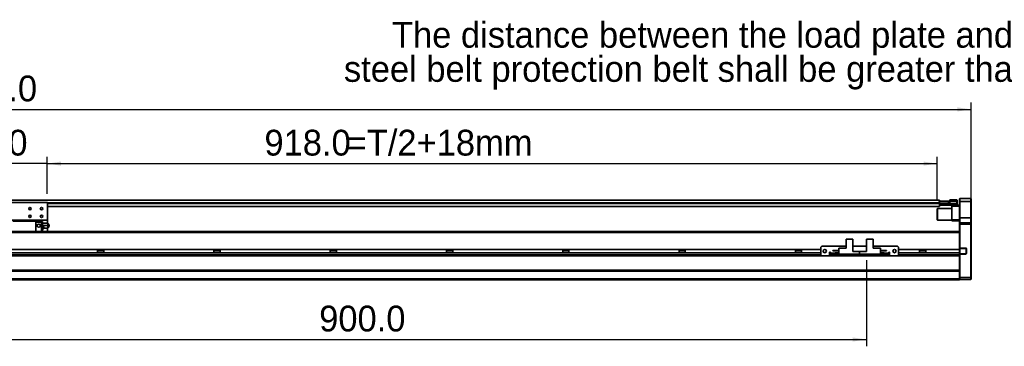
# Model space of a CAD drawing. Header units: millimetres. Extents: x 35 to 2905, y 35 to 2044.
# Tile 5 of 7: x 1277 to 2293, y 981 to 1318. Entities that reach past the tile are written whole.
import ezdxf

# ---------------------------------------------------------------- set-up
doc = ezdxf.new("R2010")
doc.units = ezdxf.units.MM
doc.header["$LTSCALE"] = 7
doc.layers.add('黑色实线', color=7, linetype='Continuous')
doc.styles.add('SLDTEXTSTYLE8', font='txt')
doc.dimstyles.new('SLDDIMSTYLE0', dxfattribs={"dimtxt": 26.6, "dimasz": 14, "dimexe": 0, "dimexo": 0.0625, "dimgap": 6.65, "dimtad": 2, "dimdec": 1, "dimrnd": 1e-09, "dimzin": 4, "dimdsep": 46, "dimtxsty": 'SLDTEXTSTYLE8', "dimsah": 1, "dimcen": 0.09, "dimadec": 0, "dimazin": 1, "dimtfac": 1, "dimtdec": 1, "dimtmove": 0, "dimatfit": 0, "dimfxl": 0, "dimfrac": 2, "dimtolj": 1, "dimtzin": 12, "dimarcsym": 0})
doc.dimstyles.new('SLDDIMSTYLE6', dxfattribs={"dimtxt": 26.6, "dimasz": 14, "dimexe": 0, "dimexo": 0.0625, "dimgap": 6.65, "dimtad": 2, "dimdec": 1, "dimrnd": 1e-09, "dimzin": 4, "dimdsep": 46, "dimtxsty": 'SLDTEXTSTYLE8', "dimsah": 1, "dimcen": 0.09, "dimadec": 0, "dimazin": 1, "dimtfac": 1, "dimtdec": 1, "dimtofl": 0, "dimtmove": 0, "dimatfit": 3, "dimfxl": 0, "dimfrac": 2, "dimtolj": 1, "dimtzin": 12, "dimarcsym": 0})

# ---------------------------------------------------------------- blocks, each defined once
blk = doc.blocks.new('SW_NOTE_4')
at = {"layer": '黑色实线', "color": 0, "char_height": 26.6, "attachment_point": 2, "style": 'SLDTEXTSTYLE8'}
for s, insert in [('The distance between the load plate and the ', (-409.1, 49)), ('steel belt protection belt shall be greater than 4mm', (-409.3, 13.8))]:
    blk.add_mtext(s, dxfattribs=dict(at, insert=insert))
blk = doc.blocks.new('_D_13')
at = {"layer": '黑色实线'}
for p, q in [((222.4, 1115.8), (222.4, 1232.3)), ((2258.4, 1115.8), (2258.4, 1232.3)), ((222.4, 1225.3), (2258.4, 1225.3))]:
    blk.add_line(p, q, dxfattribs=at)
for points in [[(222.4, 1225.3), (236.4, 1223.2), (236.4, 1227.4)], [(2258.4, 1225.3), (2244.4, 1227.4), (2244.4, 1223.2)]]:
    blk.add_solid(points, dxfattribs=at)
at = {"layer": '黑色实线', "insert": (1186.1, 1260.2), "char_height": 26.6, "attachment_point": 1, "style": 'SLDTEXTSTYLE8'}
blk.add_mtext('2036.0', dxfattribs=at)
blk = doc.blocks.new('_D_15')
at = {"layer": '黑色实线'}
for p, q in [((1175.4, 1169.4), (1147.4, 1169.4)), ((1175.4, 1138.3), (1175.4, 1176.4)), ((1305.4, 1169.4), (1175.4, 1169.4)), ((1305.4, 1138.3), (1305.4, 1176.4)), ((1305.4, 1169.4), (1333.4, 1169.4))]:
    blk.add_line(p, q, dxfattribs=at)
for points in [[(1175.4, 1169.4), (1161.4, 1171.5), (1161.4, 1167.3)], [(1305.4, 1169.4), (1319.4, 1167.3), (1319.4, 1171.5)]]:
    blk.add_solid(points, dxfattribs=at)
at = {"layer": '黑色实线', "insert": (1196, 1204.3), "char_height": 26.6, "attachment_point": 1, "style": 'SLDTEXTSTYLE8'}
blk.add_mtext('130.0', dxfattribs=at)
blk = doc.blocks.new('_D_16')
at = {"layer": '黑色实线'}
for p, q in [((1305.4, 1138.3), (1305.4, 1176.4)), ((1305.4, 1169.4), (2223.4, 1169.4)), ((2223.4, 1131.5), (2223.4, 1176.4))]:
    blk.add_line(p, q, dxfattribs=at)
for points in [[(1305.4, 1169.4), (1319.4, 1167.3), (1319.4, 1171.5)], [(2223.4, 1169.4), (2209.4, 1171.5), (2209.4, 1167.3)]]:
    blk.add_solid(points, dxfattribs=at)
at = {"layer": '黑色实线', "char_height": 26.6, "attachment_point": 1, "style": 'SLDTEXTSTYLE8'}
for s, insert in [('918.0', (1529.4, 1204.3)), ('=T/2+18mm', (1614.2, 1204.3))]:
    blk.add_mtext(s, dxfattribs=dict(at, insert=insert))
blk = doc.blocks.new('_D_18')
at = {"layer": '黑色实线'}
for p, q in [((1250.4, 1077.6), (1250.4, 981)), ((2150.4, 1069.8), (2150.4, 981)), ((1250.4, 988), (2150.4, 988))]:
    blk.add_line(p, q, dxfattribs=at)
for points in [[(1250.4, 988), (1264.4, 985.9), (1264.4, 990.1)], [(2150.4, 988), (2136.4, 990.1), (2136.4, 985.9)]]:
    blk.add_solid(points, dxfattribs=at)
at = {"layer": '黑色实线', "insert": (1585.9, 1022.9), "char_height": 26.6, "attachment_point": 1, "style": 'SLDTEXTSTYLE8'}
blk.add_mtext('900.0', dxfattribs=at)

msp = doc.modelspace()

# ---------------------------------------------------------------- linework, layer by layer
at = {"color": 7, "linetype": 'Continuous', "lineweight": 35}
for p, q in [((2225.9388552, 1131.7924454), (254.9389587, 1131.7924454)), ((1305.4389343, 1129.4424503), (1175.4389391, 1129.4424503)), ((1305.4389343, 1129.4424503), (1305.4389343, 1110.9424463)), ((2225.4810915, 1130.6424483), (2225.4820452, 1130.6424483)), ((2225.4820452, 1130.4096847), (2225.4820452, 1130.6424483)), ((2225.4820452, 1130.6424483), (2225.9846316, 1130.6424483)), ((2225.9388552, 1131.7924454), (2225.9388552, 1130.6424483)), ((2225.9388552, 1129.1485026), (2225.9388552, 1128.7924468)), ((2225.9388552, 1128.7924468), (2225.9388552, 1128.2924457)), ((2225.9846316, 1128.6424442), (2225.9388552, 1128.6424442)), ((2225.9388552, 1128.1424507), (2226.2390242, 1128.4424483)), ((2225.9388552, 1128.4424483), (2226.2390242, 1128.4424483)), ((2225.9388552, 1128.2924457), (2225.9388552, 1125.2924471)), ((2225.9388552, 1128.1424507), (2226.2390242, 1128.1424507)), ((2225.9388552, 1127.9424473), (2226.2390242, 1127.9424473)), ((2225.9846316, 1130.6424483), (2225.9846316, 1128.6424442)), ((2225.9846316, 1130.6424483), (2234.9846945, 1130.6424483)), ((2225.9846316, 1128.6424442), (2234.9846945, 1128.6424442)), ((2226.2390242, 1128.1424507), (2226.2390242, 1128.4424483)), ((2226.2390242, 1128.4424483), (2236.4390478, 1128.4424483)), ((2226.2390242, 1128.1424507), (2226.2390242, 1127.9424473)), ((2236.4390478, 1128.1424507), (2226.2390242, 1128.1424507)), ((2226.2390242, 1127.9424473), (2243.6390505, 1127.9424473)), ((2226.2390242, 1127.9424473), (2226.2390242, 1126.4424442)), ((2234.9846945, 1128.6424442), (2234.9846945, 1130.6424483)), ((2234.9846945, 1130.6424483), (2235.4817972, 1130.6424483)), ((2235.4817972, 1128.6424442), (2234.9846945, 1128.6424442)), ((2235.4817972, 1130.6424483), (2235.4817972, 1128.6424442)), ((2235.4817972, 1128.6424442), (2235.9388456, 1128.6424442)), ((2235.9388456, 1128.4424483), (2235.9388456, 1128.6424442)), ((2236.4390478, 1130.4424449), (2236.4390478, 1131.9424479)), ((2236.4390478, 1131.9424479), (2243.6390505, 1131.9424479)), ((2236.4390478, 1128.1424507), (2236.4390478, 1130.4424449)), ((2243.6390505, 1130.4424449), (2236.4390478, 1130.4424449)), ((2243.6390505, 1130.4424449), (2243.6390505, 1131.9424479)), ((2243.9389811, 1131.6424503), (2243.6390505, 1131.9424479)), ((2243.6390505, 1127.9424473), (2243.6390505, 1130.4424449)), ((2243.9389811, 1130.4424449), (2243.6390505, 1130.4424449)), ((2243.6390505, 1127.9424473), (2243.9389811, 1127.9424473)), ((2243.6390505, 1126.4424442), (2243.6390505, 1127.9424473)), ((2243.9389811, 1131.6424503), (2243.9389811, 1130.4424449)), ((2243.9389811, 1130.4424449), (2243.9389811, 1127.9424473)), ((2243.9389811, 1127.9424473), (2243.9389811, 1126.7424493)), ((2246.7389689, 1133.442451), (2246.4390383, 1133.1424459)), ((2246.4390383, 1130.4424449), (2246.4390383, 1133.1424459)), ((2246.7389689, 1130.4424449), (2246.4390383, 1130.4424449)), ((2246.4390383, 1113.4424477), (2246.4390383, 1130.4424449)), ((2246.7389689, 1133.442451), (2246.7389689, 1130.4424449)), ((2246.7389689, 1133.442451), (2258.1389532, 1133.442451)), ((2246.7389689, 1130.4424449), (2246.7389689, 1113.4424477)), ((2258.1389532, 1130.4424449), (2246.7389689, 1130.4424449)), ((2258.1389532, 1130.4424449), (2258.1389532, 1133.442451)), ((2258.1389532, 1133.442451), (2258.4388838, 1133.1424459)), ((2258.1389532, 1113.4424477), (2258.1389532, 1130.4424449)), ((2258.1389532, 1130.4424449), (2258.4388838, 1130.4424449)), ((2258.4388838, 1133.1424459), (2258.4388838, 1130.4424449)), ((2258.4388838, 1130.4424449), (2258.4388838, 1113.4424477)), ((2225.9388552, 1125.2924471), (1305.4389343, 1125.2924471)), ((2223.738967, 1122.9424483), (2223.4390364, 1122.642447)), ((2223.4390364, 1111.2424477), (2223.4390364, 1122.642447)), ((2238.4389029, 1122.9424483), (2223.738967, 1122.9424483)), ((2223.738967, 1122.9424483), (2223.738967, 1110.9424463)), ((2225.9388552, 1126.7424493), (2226.2390242, 1126.4424442)), ((2243.6390505, 1126.4424442), (2226.2390242, 1126.4424442)), ((2238.4389029, 1125.4424497), (2238.4389029, 1126.4424442)), ((2246.4390383, 1125.4424497), (2238.4389029, 1125.4424497)), ((2238.4389029, 1111.4424474), (2238.4389029, 1125.4424497)), ((2243.6390505, 1126.4424442), (2243.9389811, 1126.7424493)), ((2243.6390505, 1126.4424442), (2246.4390383, 1126.4424442)), ((1305.4389343, 1110.9424463), (1250.4389868, 1110.9424463)), ((1269.939004, 1109.942448), (1293.4389696, 1109.942448)), ((1293.4389696, 1110.9424463), (1293.4389696, 1109.942448)), ((1293.4389696, 1109.942448), (1293.4389696, 1099.3824533)), ((1299.2889271, 1109.942448), (1293.4389696, 1109.942448)), ((1293.4389696, 1108.942446), (1299.2889271, 1108.942446)), ((1299.2889271, 1109.942448), (1299.2889271, 1108.942446)), ((1300.2889738, 1109.8424464), (1299.2889271, 1109.8424464)), ((1299.2889271, 1108.942446), (1299.2889271, 1099.3824533)), ((1300.2889738, 1108.942446), (1299.2889271, 1108.942446)), ((1300.2889738, 1109.8424464), (1300.2889738, 1108.942446)), ((1300.2889738, 1108.942446), (1300.2889738, 1099.3824533)), ((1300.2889738, 1107.9424477), (1305.4320202, 1107.9424477)), ((1305.4389343, 1110.9424463), (1305.4389343, 1107.9424477)), ((2223.4390364, 1111.2424477), (2223.738967, 1110.9424463)), ((2223.738967, 1110.9424463), (2238.4389029, 1110.9424463)), ((2238.4389029, 1111.4424474), (2246.4390383, 1111.4424474)), ((2238.4389029, 1110.4424491), (2238.4389029, 1111.4424474)), ((2246.4390383, 1110.4424491), (2238.4389029, 1110.4424491)), ((2246.7389689, 1113.4424477), (2246.4390383, 1113.4424477)), ((2246.4390383, 1108.1424474), (2246.4390383, 1113.4424477)), ((2246.7389689, 1108.4424487), (2246.4390383, 1108.1424474)), ((2246.4390383, 1106.9424494), (2246.4390383, 1108.1424474)), ((2246.7389689, 1113.4424477), (2246.7389689, 1108.4424487)), ((2246.7389689, 1113.4424477), (2258.1389532, 1113.4424477)), ((2246.7389689, 1108.4424487), (2246.7389689, 1106.9424494)), ((2246.7389689, 1108.4424487), (2258.1389532, 1108.4424487)), ((2258.1389532, 1108.4424487), (2258.1389532, 1113.4424477)), ((2258.4388838, 1113.4424477), (2258.1389532, 1113.4424477)), ((2258.1389532, 1106.9424494), (2258.1389532, 1108.4424487)), ((2258.4388838, 1108.1424474), (2258.1389532, 1108.4424487)), ((2258.4388838, 1113.4424477), (2258.4388838, 1108.1424474)), ((2258.4388838, 1108.1424474), (2258.4388838, 1106.9424494)), ((2246.4390383, 1099.3824533), (1250.4389868, 1099.3824533)), ((1300.2889738, 1105.4424464), (1305.4320202, 1105.4424464)), ((1300.2889738, 1099.4424491), (2240.4389963, 1099.4424491)), ((1305.4320202, 1102.9424488), (1301.7219887, 1102.9424488)), ((1305.4389343, 1102.9424488), (1305.4389343, 1099.4424491)), ((1307.17939, 1105.1961451), (1307.17939, 1105.6922643)), ((2240.4389963, 1099.4424491), (2240.4389963, 1099.3824533)), ((2246.7389689, 1106.9424494), (2246.4390383, 1106.9424494)), ((2246.4390383, 1099.0965969), (2246.4390383, 1106.9424494)), ((2246.4390383, 1099.0965969), (2246.4390383, 1098.3824513)), ((2246.4390383, 1080.8393403), (2246.4390383, 1098.3824513)), ((2246.7389689, 1106.9424494), (2246.7389689, 1082.2924475)), ((2258.1389532, 1106.9424494), (2246.7389689, 1106.9424494)), ((2258.1389532, 1051.9424479), (2258.1389532, 1106.9424494)), ((2258.4388838, 1106.9424494), (2258.1389532, 1106.9424494)), ((2258.4388838, 1106.9424494), (2258.4388838, 1052.0667124)), ((2129.4890032, 1091.6393406), (2129.4890032, 1082.3393415)), ((2129.4890032, 1091.6393406), (2136.4389048, 1091.6393406)), ((2136.4389048, 1091.6393406), (2136.4389048, 1078.7393401)), ((2150.4388437, 1091.6393406), (2150.4388437, 1078.7393401)), ((2150.4388437, 1091.6393406), (2157.3889837, 1091.6393406)), ((2157.3889837, 1091.6393406), (2157.3889837, 1082.3393415)), ((2103.4389124, 1080.8393403), (377.438961, 1080.8393403)), ((2103.4389124, 1077.4393405), (377.438961, 1077.4393405)), ((1357.2693453, 1080.8393403), (1357.2693453, 1077.4393405)), ((1363.6085377, 1079.439799), (1357.2693453, 1079.439799)), ((1363.6085377, 1077.4393405), (1363.6085377, 1080.8393403)), ((1477.2693501, 1080.8393403), (1477.2693501, 1077.4393405)), ((1483.6085425, 1079.439799), (1477.2693501, 1079.439799)), ((1483.6085425, 1077.4393405), (1483.6085425, 1080.8393403)), ((1597.2693548, 1080.8393403), (1597.2693548, 1077.4393405)), ((1603.6085472, 1079.439799), (1597.2693548, 1079.439799)), ((1603.6085472, 1077.4393405), (1603.6085472, 1080.8393403)), ((1717.2693596, 1080.8393403), (1717.2693596, 1077.4393405)), ((1723.608552, 1079.439799), (1717.2693596, 1079.439799)), ((1723.608552, 1077.4393405), (1723.608552, 1080.8393403)), ((1837.2693644, 1080.8393403), (1837.2693644, 1077.4393405)), ((1843.6085568, 1079.439799), (1837.2693644, 1079.439799)), ((1843.6085568, 1077.4393405), (1843.6085568, 1080.8393403)), ((1957.2693691, 1080.8393403), (1957.2693691, 1077.4393405)), ((1963.6085615, 1079.439799), (1957.2693691, 1079.439799)), ((1963.6085615, 1077.4393405), (1963.6085615, 1080.8393403)), ((2077.2693739, 1080.8393403), (2077.2693739, 1077.4393405)), ((2083.6084471, 1079.439799), (2077.2693739, 1079.439799)), ((2083.6084471, 1077.4393405), (2083.6084471, 1080.8393403)), ((2104.4388399, 1084.1393403), (2103.4389124, 1083.1393401)), ((2103.4389124, 1083.1393401), (2103.4389124, 1075.1393407)), ((2129.4890032, 1084.1393403), (2104.4388399, 1084.1393403)), ((2113.4389029, 1078.1393412), (2112.4389753, 1078.1393412)), ((2112.4389753, 1078.1393412), (2112.4389753, 1074.1393405)), ((2113.4389029, 1077.4393405), (2112.4389753, 1077.4393405)), ((2113.4389029, 1077.139341), (2113.4389029, 1078.1393412)), ((2113.4389029, 1077.139341), (2113.4389029, 1076.1393408)), ((2115.7389269, 1079.38934), (2115.7389269, 1079.6893413)), ((2115.7389269, 1079.6893413), (2121.939002, 1079.6893413)), ((2115.7389269, 1079.38934), (2121.939002, 1079.38934)), ((2118.1388483, 1076.7393407), (2118.1388483, 1077.4393405)), ((2118.1388483, 1077.4393405), (2121.939002, 1077.4393405)), ((2121.939002, 1076.1393408), (2121.939002, 1082.3393415)), ((2121.939002, 1082.3393415), (2129.4890032, 1082.3393415)), ((2150.4388437, 1084.1393403), (2136.4389048, 1084.1393403)), ((2143.4388743, 1078.7393401), (2136.4389048, 1078.7393401)), ((2143.4388743, 1076.1393408), (2143.4388743, 1078.7393401)), ((2143.4388743, 1078.7393401), (2150.4388437, 1078.7393401)), ((2182.4389086, 1084.1393403), (2157.3889837, 1084.1393403)), ((2164.9389849, 1082.3393415), (2157.3889837, 1082.3393415)), ((2164.9389849, 1082.3393415), (2164.9389849, 1076.1393408)), ((2171.13906, 1079.6893413), (2164.9389849, 1079.6893413)), ((2171.13906, 1079.38934), (2164.9389849, 1079.38934)), ((2168.7389002, 1077.4393405), (2164.9389849, 1077.4393405)), ((2168.7389002, 1077.4393405), (2168.7389002, 1076.7393407)), ((2171.13906, 1079.6893413), (2171.13906, 1079.38934)), ((2174.4390116, 1078.1393412), (2173.4388456, 1078.1393412)), ((2173.4388456, 1078.1393412), (2173.4388456, 1077.139341)), ((2174.4390116, 1077.4393405), (2173.4388456, 1077.4393405)), ((2173.4388456, 1076.1393408), (2173.4388456, 1077.139341)), ((2174.4390116, 1074.1393405), (2174.4390116, 1078.1393412)), ((2183.4388361, 1083.1393401), (2182.4389086, 1084.1393403)), ((2183.4388361, 1075.1393407), (2183.4388361, 1083.1393401)), ((2246.4390383, 1080.8393403), (2183.4388361, 1080.8393403)), ((2246.4390383, 1077.4393405), (2183.4388361, 1077.4393405)), ((2205.2693949, 1080.8393403), (2205.2693949, 1077.4393405)), ((2211.6084681, 1079.439799), (2205.2693949, 1079.439799)), ((2211.6084681, 1077.4393405), (2211.6084681, 1080.8393403)), ((2246.7389689, 1081.992448), (2246.4390383, 1082.2924475)), ((2246.4390383, 1082.2924475), (2246.7389689, 1082.2924475)), ((2246.4390383, 1077.4393405), (2246.4390383, 1080.8393403)), ((2246.4390383, 1075.3824475), (2246.4390383, 1077.4393405)), ((2246.7389689, 1082.2924475), (2246.8631849, 1081.992448)), ((2246.7389689, 1082.2924475), (2252.939044, 1082.2924475)), ((2246.8631849, 1081.992448), (2246.7389689, 1081.992448)), ((2246.7389689, 1081.992448), (2246.7389689, 1076.2924475)), ((2252.939044, 1081.992448), (2246.8631849, 1081.992448)), ((2252.939044, 1082.2924475), (2252.939044, 1081.992448)), ((2253.7389383, 1081.492447), (2253.4390078, 1081.492447)), ((2253.4390078, 1076.7924475), (2253.4390078, 1081.492447)), ((2253.7389383, 1076.7924475), (2253.4390078, 1076.7924475)), ((2253.7389383, 1081.492447), (2253.7389383, 1076.7924475)), ((2104.1958914, 1074.3824483), (376.6820715, 1074.3824483)), ((2103.4389124, 1075.1393407), (2104.4388399, 1074.1393405)), ((2104.4388399, 1074.1393405), (2112.4389753, 1074.1393405)), ((2113.4389029, 1074.3824483), (2112.4389753, 1074.3824483)), ((2113.4389029, 1074.1393405), (2113.4389029, 1076.1393408)), ((2113.4389029, 1076.1393408), (2114.4390688, 1076.1393408)), ((2114.4390688, 1074.1393405), (2113.4389029, 1074.1393405)), ((2114.4390688, 1076.1393408), (2114.4390688, 1074.1393405)), ((2172.4389181, 1076.1393408), (2114.4390688, 1076.1393408)), ((2172.4389181, 1074.1393405), (2114.4390688, 1074.1393405)), ((2118.1388483, 1076.7393407), (2121.939002, 1076.7393407)), ((2121.939002, 1076.1393408), (2143.4388743, 1076.1393408)), ((2164.9389849, 1076.1393408), (2143.4388743, 1076.1393408)), ((2168.7389002, 1076.7393407), (2164.9389849, 1076.7393407)), ((2172.4389181, 1074.1393405), (2172.4389181, 1076.1393408)), ((2172.4389181, 1076.1393408), (2173.4388456, 1076.1393408)), ((2173.4388456, 1074.1393405), (2172.4389181, 1074.1393405)), ((2173.4388456, 1076.1393408), (2173.4388456, 1074.1393405)), ((2174.4390116, 1074.3824483), (2173.4388456, 1074.3824483)), ((2174.4390116, 1074.1393405), (2182.4389086, 1074.1393405)), ((2182.4389086, 1074.1393405), (2183.4388361, 1075.1393407)), ((2246.4390383, 1074.3824483), (2182.6820955, 1074.3824483)), ((2246.7389689, 1076.2924475), (2246.4390383, 1075.992448)), ((2246.7389689, 1075.992448), (2246.4390383, 1075.992448)), ((2246.4390383, 1075.3824475), (2246.4390383, 1074.6683047)), ((2246.4390383, 1059.0965908), (2246.4390383, 1074.6683047)), ((2246.7389689, 1076.2924475), (2246.8631849, 1076.2924475)), ((2246.8631849, 1076.2924475), (2246.7389689, 1075.992448)), ((2246.7389689, 1075.992448), (2246.7389689, 1051.9424479)), ((2252.939044, 1075.992448), (2246.7389689, 1075.992448)), ((2246.8631849, 1076.2924475), (2252.939044, 1076.2924475)), ((2252.939044, 1075.992448), (2252.939044, 1076.2924475)), ((2246.4390383, 1059.3824479), (234.4389544, 1059.3824479)), ((2246.4390383, 1058.3824478), (234.4389544, 1058.3824478)), ((2246.4390383, 1059.0965908), (2246.4390383, 1058.3824478)), ((2246.4390383, 1050.4424476), (2246.4390383, 1058.3824478)), ((2246.4390383, 1050.4424476), (234.4389544, 1050.4424476)), ((2246.4390383, 1049.4424474), (234.4389544, 1049.4424474)), ((2246.4390383, 1052.0667124), (2246.7389689, 1051.9424479)), ((2246.4390383, 1049.4424474), (2246.4390383, 1050.4424476)), ((2246.4390383, 1050.2424479), (2246.7389689, 1049.9424475)), ((2246.7389689, 1051.9424479), (2246.7389689, 1049.9424475)), ((2246.7389689, 1051.9424479), (2258.1389532, 1051.9424479)), ((2258.1389532, 1049.9424475), (2246.7389689, 1049.9424475)), ((2258.4388838, 1052.0667124), (2258.1389532, 1051.9424479)), ((2258.1389532, 1049.9424475), (2258.1389532, 1051.9424479)), ((2258.4388838, 1050.2424479), (2258.1389532, 1049.9424475)), ((2258.4388838, 1052.0667124), (2258.4388838, 1050.2424479))]:
    msp.add_line(p, q, dxfattribs=at)
at = {"color": 8, "linetype": 'Continuous', "lineweight": 35}
for p, q in [((2225.9388552, 1128.7924468), (1305.4389343, 1128.7924468)), ((2225.9388552, 1128.2924457), (1305.4389343, 1128.2924457)), ((2246.4390383, 1098.3824513), (1250.4389868, 1098.3824513)), ((2118.1388483, 1077.139341), (2113.4389029, 1077.139341)), ((2173.4388456, 1077.139341), (2168.7389002, 1077.139341)), ((2103.4389124, 1075.3824475), (377.438961, 1075.3824475)), ((2113.4389029, 1075.3824475), (2112.4389753, 1075.3824475)), ((2174.4390116, 1075.3824475), (2173.4388456, 1075.3824475)), ((2246.4390383, 1075.3824475), (2183.4388361, 1075.3824475))]:
    msp.add_line(p, q, dxfattribs=at)
at = {"color": 7, "linetype": 'Continuous', "lineweight": 35}
for centre, radius in [((1287.4389544, 1122.9424479), 1.25), ((1299.4389544, 1122.9424479), 1.25), ((1287.4389544, 1114.9424479), 1.25), ((1299.4389544, 1114.9424479), 1.25), ((1296.5889544, 1105.4424479), 1.65), ((2107.4389544, 1079.1393409), 1.7), ((2179.4389544, 1079.1393409), 1.7)]:
    msp.add_circle(centre, radius, dxfattribs=at)
for centre, radius, start, end in [((1303.9389544, 1105.4424479), 3.25, 4.3789033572, 50.6111993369), ((1299.8889544, 1103.4424479), 1.9, 282.3018808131, 77.8162850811), ((1303.9389544, 1105.4424479), 3.25, 309.3885433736, 355.6617036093), ((1307.1889544, 1105.4424479), 0.25, 267.7337980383, 0), ((1307.1889544, 1105.4424479), 0.25, 0, 92.2010558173), ((2252.9389544, 1081.4924479), 0.8, 0, 90), ((2252.9389544, 1081.4924479), 0.5, 0, 90), ((2252.9389544, 1076.7924479), 0.8, 270, 0), ((2252.9389544, 1076.7924479), 0.5, 270, 0)]:
    msp.add_arc(centre, radius, start, end, dxfattribs=at)
for points, knots in [([(1305.4320202, 1107.9424477), (1305.5778058, 1107.7832634), (1305.86937, 1107.4649024), (1306.0443625, 1106.861932), (1305.9921198, 1106.2521543), (1305.7540078, 1105.7654358), (1305.5168972, 1105.5275874), (1305.4320202, 1105.4424464)], [0, 0, 0, 0, 0.21942132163, 0.43883205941, 0.6582487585, 0.8776655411, 1, 1, 1, 1]), ([(1305.991827, 1107.9424477), (1305.989096, 1107.9424477), (1305.9825658, 1107.9424477), (1305.7516147, 1107.9424477), (1305.5162661, 1107.9424477), (1305.4320202, 1107.9424477)], [0, 0, 0, 0, 0.3157806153, 0.7550751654, 1, 1, 1, 1]), ([(1305.4320202, 1105.4424464), (1305.5778059, 1105.2832632), (1305.8693723, 1104.9649025), (1306.0443618, 1104.3619335), (1305.9921186, 1103.7521552), (1305.7540091, 1103.2654337), (1305.5168972, 1103.0275883), (1305.4320202, 1102.9424488)], [0, 0, 0, 0, 0.2194201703, 0.4388326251, 0.6582478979, 0.8776657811, 1, 1, 1, 1]), ([(1305.4320202, 1102.9424488), (1305.5744895, 1102.9424488), (1305.8594224, 1102.9424488), (1306.0304465, 1102.9424488), (1305.9987088, 1102.9424488), (1305.9917078, 1102.9424488)], [0, 0, 0, 0, 0.4380257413, 0.8760337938, 1, 1, 1, 1])]:
    msp.add_open_spline(points, degree=3, knots=knots, dxfattribs=at)

# ---------------------------------------------------------------- block references
at = {"layer": '黑色实线'}
msp.add_blockref('SW_NOTE_4', (2420.1287792, 1266.5476631), dxfattribs=at)

# ---------------------------------------------------------------- dimensions: what is measured, and where the dimension line sits
for base, p1, p2, dimstyle, picture, middle in [((2258.4389544, 1225.3434697), (222.4389544, 1106.9424479), (2258.4389544, 1106.9424479), 'SLDDIMSTYLE6', '_D_13', (1238.0950135, 1225.3434697)), ((1175.4389544, 1169.4461659), (1305.4389544, 1129.4424479), (1175.4389544, 1129.4424479), 'SLDDIMSTYLE0', '_D_15', (1238.3713131, 1169.4461659)), ((2150.4389544, 987.9787955), (1250.4389544, 1086.4424479), (2150.4389544, 1078.7393409), 'SLDDIMSTYLE6', '_D_18', (1628.3002252, 987.9787955))]:
    dim = msp.add_linear_dim(base=base, p1=p1, p2=p2, dimstyle=dimstyle, dxfattribs=at)
    dim.commit()
    dim.dimension.update_dxf_attribs({"geometry": picture, "text_midpoint": middle, "dimtype": 160})
dim = msp.add_linear_dim(base=(2223.4389544, 1169.4461659), p1=(1305.4389544, 1129.4424479), p2=(2223.4389544, 1122.6424479), text='<>=T/2+18mm', dimstyle='SLDDIMSTYLE6', dxfattribs=at)
dim.commit()
dim.dimension.update_dxf_attribs({"geometry": '_D_16', "text_midpoint": (1672.0039604, 1169.4461659), "dimtype": 160})

doc.saveas('drawing.dxf')
